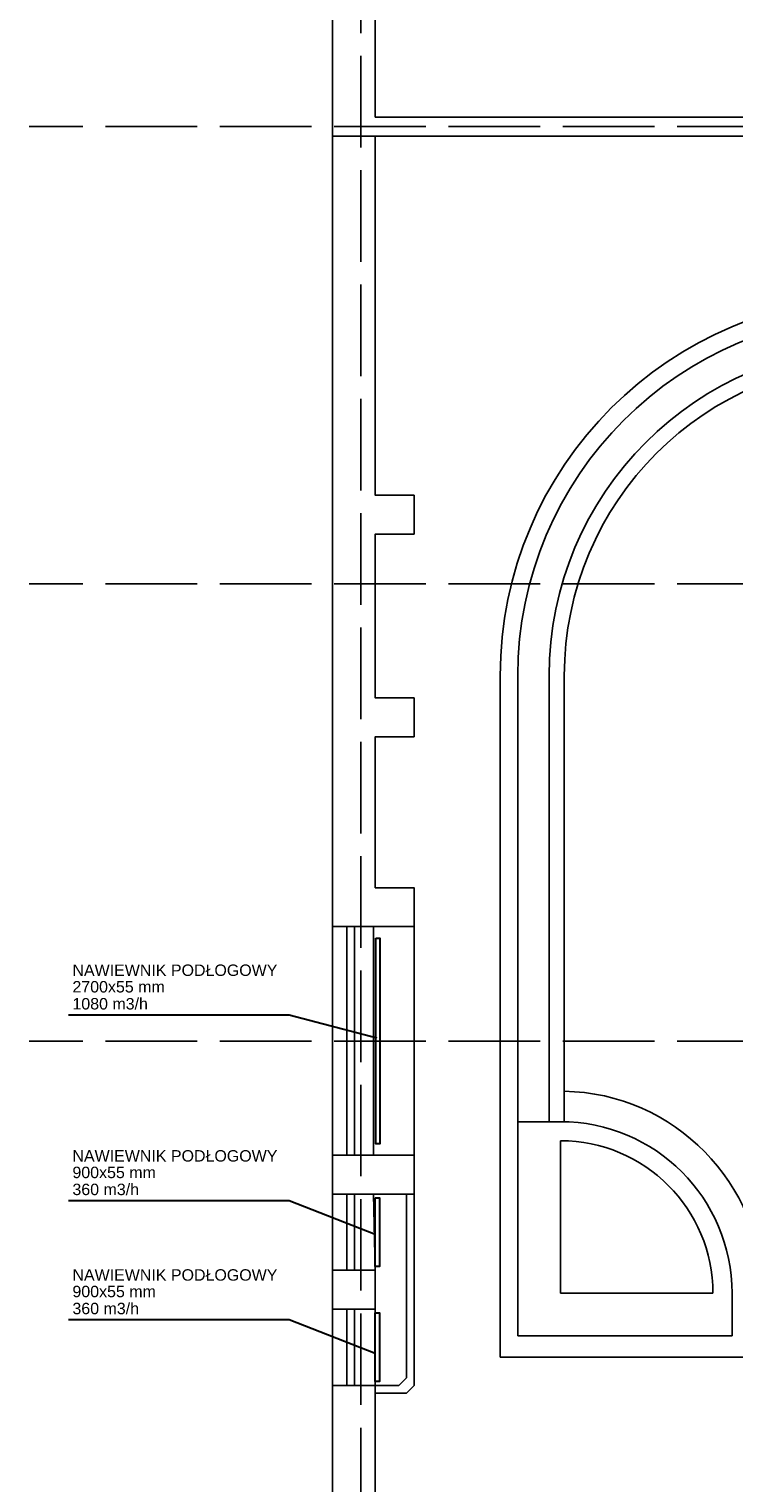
# Model space of a CAD drawing. Header units: millimetres. Extents: x -56303 to -45239, y -20463 to -4540.
# Tile 180 of 256: x -53858 to -52933, y -13357 to -11449. Entities that reach past the tile are written whole.
import ezdxf

# ---------------------------------------------------------------- set-up
doc = ezdxf.new("R2010")
doc.units = ezdxf.units.MM
doc.linetypes.add('ACAD_ISO02W100', pattern=[15, 12, -3])
doc.layers.add('_HVAC_istenijace', color=250, linetype='Continuous', lineweight=30)
doc.layers.add('_HVAC_podkład', color=8, linetype='Continuous')
doc.styles.get("Standard").update_dxf_attribs({"font": 'arial.ttf'})

msp = doc.modelspace()

# ---------------------------------------------------------------- linework, layer by layer
at = {"layer": '_HVAC_istenijace'}
for p, q in [((-53805.78, -12742.78), (-53516.2, -12742.78)), ((-53516.2, -12742.78), (-53401.4, -12772.84)), ((-53805.78, -12986.35), (-53516.2, -12986.35)), ((-53516.2, -12986.35), (-53403.44, -13030.32)), ((-53805.78, -13142.59), (-53516.2, -13142.59)), ((-53516.2, -13142.59), (-53403.44, -13186.57))]:
    msp.add_line(p, q, dxfattribs=at)
for points in [[(-53402.84, -12641.86), (-53397.34, -12641.86), (-53397.34, -12911.86), (-53402.84, -12911.86)], [(-53403.44, -12982.77), (-53397.94, -12982.77), (-53397.94, -13072.77), (-53403.44, -13072.77)], [(-53403.44, -13133.53), (-53397.94, -13133.53), (-53397.94, -13223.53), (-53403.44, -13223.53)]]:
    msp.add_lwpolyline(points, close=True, dxfattribs=at)
at = {"layer": '_HVAC_podkład', "linetype": 'ACAD_ISO02W100', "ltscale": 10}
for p, q in [((-53422.44, -14304.55), (-53422.44, -9928.09)), ((-49287.21, -11577.36), (-53857.52, -11577.36)), ((-49287.21, -12177.36), (-53857.52, -12177.36)), ((-49287.21, -12777.36), (-53857.52, -12777.36))]:
    msp.add_line(p, q, dxfattribs=at)
at = {"layer": '_HVAC_podkład'}
for p, q in [((-53459.44, -10579.36), (-53459.44, -11589.86)), ((-53239.44, -12297.86), (-53239.44, -13191.86)), ((-53216.44, -12297.86), (-53216.44, -12882.86)), ((-53175.44, -12297.86), (-53175.44, -12882.86)), ((-53155.44, -12297.86), (-53155.44, -12882.91)), ((-53216.44, -12882.86), (-53216.44, -13163.86)), ((-53216.44, -12882.86), (-53160.44, -12882.86)), ((-53160.44, -12907.86), (-53160.44, -13107.86)), ((-53160.44, -13107.86), (-52960.44, -13107.86)), ((-52935.44, -13163.86), (-52935.44, -13107.86)), ((-53216.44, -13163.86), (-52935.44, -13163.86)), ((-50005.44, -13191.86), (-53239.44, -13191.86))]:
    msp.add_line(p, q, dxfattribs=at)
for points in [[(-53403.44, -10579.36), (-53403.44, -11564.86), (-50408.44, -11564.86)], [(-53403.44, -11589.86), (-53403.44, -12060.86), (-53352.44, -12060.86), (-53352.44, -12111.86), (-53403.44, -12111.86), (-53403.44, -12326.86), (-53352.44, -12326.86), (-53352.44, -12377.86), (-53403.44, -12377.86), (-53403.44, -12575.86), (-53352.44, -12575.86), (-53352.44, -12626.86), (-53403.44, -12626.86), (-53459.44, -12626.86), (-53459.44, -11589.86), (-53403.44, -11589.86)], [(-53403.44, -11589.86), (-50438.44, -11589.86)], [(-53459.44, -12626.86), (-53459.44, -12926.86)], [(-53440.75, -12626.86), (-53440.75, -12926.86)], [(-53430.75, -12626.86), (-53430.75, -12926.86)], [(-53405.94, -12926.86), (-53405.94, -12626.86)], [(-53352.44, -12626.86), (-53352.44, -12926.86)], [(-53459.44, -12926.86), (-53352.44, -12926.86), (-53352.44, -12977.86), (-53459.44, -12977.86), (-53459.44, -12926.86)], [(-53459.44, -12977.86), (-53459.44, -13077.86), (-53403.44, -13077.86), (-53403.44, -13128.86), (-53459.44, -13128.86), (-53459.44, -13077.86)], [(-53440.75, -12977.86), (-53440.75, -13077.86)], [(-53430.75, -12977.86), (-53430.75, -13077.86)], [(-53403.44, -13077.86), (-53405.94, -12977.86)], [(-53362.44, -12977.86), (-53362.44, -13218.86), (-53372.44, -13228.86), (-53403.44, -13228.86)], [(-53403.44, -13238.86), (-53362.44, -13238.86), (-53352.44, -13228.86), (-53352.44, -12977.86)], [(-53459.44, -13128.86), (-53459.44, -13228.86), (-53403.44, -13228.86), (-53403.44, -14026.86)], [(-53440.75, -13128.86), (-53440.75, -13228.86)], [(-53430.75, -13128.86), (-53430.75, -13228.86)], [(-53403.44, -13228.86), (-53403.44, -13128.86)], [(-53403.44, -14026.86), (-53122.44, -14307.86), (-52841.44, -14026.86), (-52841.44, -13390.86), (-52785.44, -13390.86), (-52785.44, -14050.05), (-53122.44, -14387.05), (-53459.44, -14050.05), (-53459.44, -13228.86)]]:
    msp.add_lwpolyline(points, dxfattribs=at)
for centre, radius, start, end in [((-52742.44, -12297.86), 497, 90, 180), ((-52742.44, -12297.86), 474, 90, 180), ((-52742.44, -12297.86), 433, 90, 180), ((-52742.44, -12297.86), 413, 90, 180), ((-53160.44, -13107.86), 265, 0, 88.91888), ((-53160.44, -13107.86), 225, 0, 90), ((-53160.44, -13107.86), 200, 0, 90)]:
    msp.add_arc(centre, radius, start, end, dxfattribs=at)

# ---------------------------------------------------------------- texts
at = {"layer": '_HVAC_istenijace', "char_height": 15, "width": 298.1284, "attachment_point": 1}
for s, insert in [('NAWIEWNIK PODŁOGOWY', (-53800.66, -12676.63)), ('2700x55 mm', (-53800.66, -12698.33)), ('1080 m3/h', (-53800.66, -12720.64)), ('NAWIEWNIK PODŁOGOWY', (-53800.66, -12920.2)), ('900x55 mm', (-53800.66, -12941.9)), ('360 m3/h', (-53800.66, -12964.21)), ('NAWIEWNIK PODŁOGOWY', (-53800.66, -13076.44)), ('900x55 mm', (-53800.66, -13098.15)), ('360 m3/h', (-53800.66, -13120.46))]:
    msp.add_mtext(s, dxfattribs=dict(at, insert=insert))

doc.saveas('drawing.dxf')
